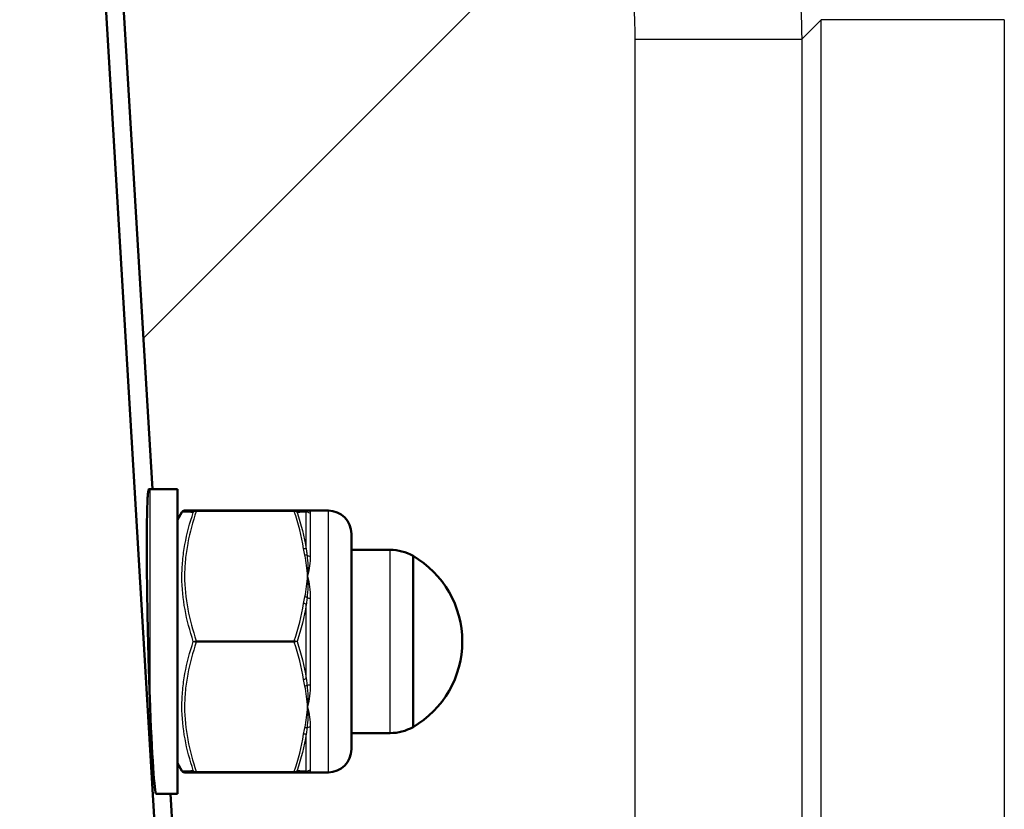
# Model space of a CAD drawing. Header units: millimetres. Extents: x 196 to 2279, y -1387 to 2348.
# Tile 82 of 89: x 509 to 573, y 1623 to 1674. Entities that reach past the tile are written whole.
import ezdxf

# ---------------------------------------------------------------- set-up
doc = ezdxf.new("R2010")
doc.units = ezdxf.units.MM
doc.header["$LTSCALE"] = 0.75
doc.layers.add('Visible', color=7, linetype='Continuous', lineweight=50)
doc.layers.add('Visible Narrow', color=7, linetype='Continuous', lineweight=25)

msp = doc.modelspace()

# ---------------------------------------------------------------- linework, layer by layer
at = {"layer": 'Visible', "extrusion": (0, 1, -2.966e-13)}
for p, q in [((524.924, 1498.805, -556.942), (483.367, 2196.115, 278.485)), ((517.453, 1643.666, -423.027), (484.538, 2195.965, 238.667)), ((517.28, 1643.666, -415.068), (519.08, 1643.666, -415.068)), ((519.08, 1641.666, -415.068), (519.369, 1642.166, -415.068)), ((520.3, 1642.266, -410.219), (526.66, 1642.266, -410.219)), ((527.534, 1642.266, -415.068), (528.88, 1642.266, -415.068)), ((532.896, 1639.716, -415.068), (530.38, 1639.716, -415.068)), ((532.896, 1627.816, -415.068), (530.38, 1627.816, -415.068)), ((519.08, 1625.866, -415.068), (519.369, 1625.365, -415.068)), ((519.542, 1625.266, -415.068), (519.541, 1625.266, -415.068)), ((526.66, 1625.266, -410.219), (520.3, 1625.266, -410.219)), ((527.534, 1625.266, -415.068), (528.88, 1625.266, -415.068)), ((517.704, 1623.866, -415.068), (519.08, 1623.866, -415.068)), ((520.685, 1589.443, -487.989), (518.633, 1623.866, -446.749))]:
    msp.add_line(p, q, dxfattribs=at)
at = {"layer": 'Visible', "extrusion": (0, -2.966e-13, -1)}
for centre, radius, start, end in [((-517.28, 1643.466, 415.068), 0.2, 72.4977, 90), ((-528.88, 1640.766, 415.068), 1.5, 90, 180), ((-532.896, 1636.716, 415.068), 3, 90, 119.65979), ((-531.155, 1633.766, 415.068), 6.425, 120.1304, 239.8696), ((-532.896, 1630.816, 415.068), 3, 240.34021, 270), ((-528.88, 1626.766, 415.068), 1.5, 180, 270)]:
    msp.add_arc(centre, radius, start, end, dxfattribs=at)
at = {"layer": 'Visible', "extrusion": (-1, 0, 0)}
for centre, radius in [((-1633.766, -415.068, -519.08), 9.9), ((-1633.766, -415.068, -534.38), 5.557)]:
    msp.add_arc(centre, radius, 0, 180, dxfattribs=at)
at = {"layer": 'Visible', "extrusion": (1, 0, 0)}
msp.add_arc((1633.766, -415.068, 530.38), 7, 0, 180, dxfattribs=at)
at = {"layer": 'Visible', "extrusion": (0.999272, 0.024453, 0.029297)}
msp.add_ellipse((517.462, 1633.766, -415.068), major_axis=(-0.378, 6.344, 7.6), ratio=0.999272, start_param=1.068889, end_param=2.266326, dxfattribs=at)
msp.add_open_spline([(517.28, 1630.155, -405.85), (517.278, 1630.219, -405.825), (517.276, 1630.284, -405.801), (517.261, 1630.701, -405.648), (517.249, 1631.067, -405.538), (517.225, 1631.809, -405.364), (517.214, 1632.186, -405.299), (517.194, 1632.929, -405.216), (517.184, 1633.296, -405.198), (517.171, 1633.852, -405.199), (517.166, 1634.067, -405.207), (517.156, 1634.506, -405.237), (517.151, 1634.729, -405.26), (517.142, 1635.174, -405.323), (517.138, 1635.396, -405.361), (517.13, 1635.826, -405.452), (517.126, 1636.034, -405.504), (517.118, 1636.559, -405.651), (517.113, 1636.896, -405.765), (517.104, 1637.57, -406.035), (517.1, 1637.906, -406.191), (517.095, 1638.558, -406.541), (517.093, 1638.875, -406.733), (517.09, 1639.475, -407.142), (517.089, 1639.759, -407.358), (517.089, 1640.281, -407.793), (517.09, 1640.543, -408.034), (517.093, 1641.053, -408.551), (517.095, 1641.299, -408.828), (517.1, 1641.76, -409.408), (517.104, 1641.974, -409.711), (517.113, 1642.36, -410.325), (517.118, 1642.532, -410.636), (517.126, 1642.77, -411.126), (517.13, 1642.859, -411.322), (517.138, 1643.025, -411.729), (517.142, 1643.103, -411.94), (517.151, 1643.243, -412.367), (517.156, 1643.306, -412.583), (517.166, 1643.415, -413.008), (517.171, 1643.46, -413.219), (517.184, 1643.561, -413.765), (517.194, 1643.609, -414.13), (517.209, 1643.647, -414.69), (517.214, 1643.655, -414.879), (517.22, 1643.656, -415.068)], degree=3, knots=[1.975953, 1.975953, 1.975953, 1.975953, 1.995617, 1.995617, 2.100986, 2.100986, 2.206355, 2.206355, 2.311724, 2.311724, 2.373247, 2.373247, 2.434769, 2.434769, 2.496291, 2.496291, 2.557814, 2.557814, 2.659802, 2.659802, 2.761791, 2.761791, 2.86378, 2.86378, 2.965768, 2.965768, 3.067757, 3.067757, 3.169746, 3.169746, 3.271734, 3.271734, 3.373723, 3.373723, 3.435245, 3.435245, 3.496768, 3.496768, 3.55829, 3.55829, 3.619813, 3.619813, 3.725182, 3.725182, 3.777881, 3.777881, 3.777881, 3.777881], dxfattribs=at)
at = {"layer": 'Visible'}
for points, knots in [([(519.369, 1642.166, -415.068), (519.38, 1642.185, -415.068), (519.394, 1642.201, -415.068), (519.426, 1642.23, -415.068), (519.445, 1642.242, -415.068), (519.485, 1642.258, -415.068), (519.506, 1642.264, -415.068), (519.533, 1642.265, -415.068), (519.537, 1642.266, -415.068), (519.542, 1642.266, -415.068)], [0.00008058, 0.00008058, 0.00008058, 0.00008058, 0.00644198, 0.00644198, 0.01294518, 0.01294518, 0.01944618, 0.01944618, 0.02085688, 0.02085688, 0.02085688, 0.02085688]), ([(519.542, 1642.266, -415.068), (519.542, 1642.266, -414.253), (519.614, 1642.266, -413.428), (519.746, 1642.266, -412.619), (519.749, 1642.266, -412.605), (519.751, 1642.266, -412.59), (519.753, 1642.266, -412.575), (519.886, 1642.266, -411.78), (520.074, 1642.266, -410.996), (520.3, 1642.266, -410.219)], [0.005007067, 0.005007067, 0.005007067, 0.005007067, 0.00747177, 0.00747177, 0.00747177, 0.007516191, 0.007516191, 0.007516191, 0.009942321, 0.009942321, 0.009942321, 0.009942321]), ([(519.541, 1625.266, -415.068), (519.528, 1625.266, -415.068), (519.515, 1625.267, -415.068), (519.489, 1625.272, -415.068), (519.476, 1625.276, -415.068), (519.44, 1625.292, -415.068), (519.417, 1625.307, -415.068), (519.387, 1625.338, -415.068), (519.377, 1625.351, -415.068), (519.369, 1625.365, -415.068)], [0, 0, 0, 0, 0.00392444, 0.00392444, 0.00784888, 0.00784888, 0.0158148, 0.0158148, 0.02064613, 0.02064613, 0.02064613, 0.02064613]), ([(520.3, 1625.266, -410.219), (520.074, 1625.266, -410.996), (519.885, 1625.266, -411.781), (519.753, 1625.266, -412.577), (519.751, 1625.266, -412.59), (519.749, 1625.266, -412.602), (519.747, 1625.266, -412.615), (519.615, 1625.266, -413.424), (519.542, 1625.266, -414.247), (519.542, 1625.266, -415.068)], [0.000059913, 0.000059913, 0.000059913, 0.000059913, 0.002479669, 0.002479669, 0.002479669, 0.002518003, 0.002518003, 0.002518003, 0.00497482, 0.00497482, 0.00497482, 0.00497482])]:
    msp.add_open_spline(points, degree=3, knots=knots, dxfattribs=at)
at = {"layer": 'Visible', "extrusion": (5.14e-14, 1, -2.326e-13)}
for points in [[(526.66, 1642.266, -410.219), (526.928, 1642.266, -411.137), (527.142, 1642.266, -412.067), (527.274, 1642.266, -413.016)], [(527.274, 1625.266, -413.016), (527.142, 1625.266, -412.067), (526.928, 1625.266, -411.137), (526.66, 1625.266, -410.219)]]:
    msp.add_open_spline(points, degree=3, dxfattribs=at)
at = {"layer": 'Visible', "extrusion": (-1.88837e-11, -1, -2.6172e-12)}
for points in [[(527.274, 1642.266, -413.016), (527.297, 1642.266, -413.179), (527.323, 1642.266, -413.341), (527.353, 1642.266, -413.502)], [(527.353, 1625.266, -413.502), (527.323, 1625.266, -413.341), (527.297, 1625.266, -413.179), (527.274, 1625.266, -413.016)]]:
    msp.add_open_spline(points, degree=3, dxfattribs=at)
at = {"layer": 'Visible', "extrusion": (2.1237e-12, 1, -4.58e-14)}
msp.add_open_spline([(527.353, 1642.266, -413.502), (527.449, 1642.266, -414.02), (527.505, 1642.266, -414.544), (527.534, 1642.266, -415.068)], degree=3, dxfattribs=at)
at = {"layer": 'Visible', "extrusion": (2.1255e-12, 1, -4.56e-14)}
msp.add_open_spline([(527.534, 1625.266, -415.068), (527.505, 1625.266, -414.543), (527.449, 1625.266, -414.019), (527.353, 1625.266, -413.502)], degree=3, dxfattribs=at)
at = {"layer": 'Visible Narrow', "extrusion": (0, 1, -2.966e-13)}
for p, q in [((546.599, 1683.203, -916.141), (516.869, 1653.473, -911.729)), ((560.892, 1674.155, -948.225), (559.626, 1672.889, -928.23)), ((560.892, 1492.772, -948.225), (560.892, 1674.155, -948.225)), ((572.787, 1674.155, -960.099), (572.787, 1492.772, -960.099)), ((548.816, 1494.038, -916.471), (548.816, 1672.889, -916.471)), ((559.626, 1672.889, -928.23), (559.626, 1494.038, -928.23)), ((526.66, 1642.216, -410.132), (520.3, 1642.216, -410.132)), ((520.3, 1633.816, -405.282), (526.66, 1633.816, -405.282)), ((526.66, 1633.716, -405.282), (520.3, 1633.716, -405.282)), ((520.3, 1625.316, -410.132), (526.66, 1625.316, -410.132))]:
    msp.add_line(p, q, dxfattribs=at)
for centre, start, end in [((-573.567, -947.423, 1674.155), 273.521, 356.376), ((-546.951, -929.033, 1672.889), 98.443, 176.376)]:
    msp.add_arc(centre, 12.7, start, end, dxfattribs=at)
at = {"layer": 'Visible Narrow', "extrusion": (1, 0, 0)}
for centre, radius, start, end in [((1633.766, -415.068, 517.28), 9.9, 0, 111.3919), ((1642.166, -410.219, 520.3), 0.1, 0.00007, 59.99997), ((1633.766, -415.068, 527.707), 8.5, 10.68575, 49.31426), ((1633.766, -415.068, 527.707), 8.5, 70.68574, 109.31426), ((1633.766, -405.369, 520.3), 0.1, 60.00003, 119.99998), ((1633.766, -415.068, 527.707), 8.5, 130.68574, 169.31426), ((1625.366, -410.219, 520.3), 0.1, 120.00003, 179.99996)]:
    msp.add_arc(centre, radius, start, end, dxfattribs=at)
at = {"layer": 'Visible Narrow', "extrusion": (1, 5.329e-13, 2.9943e-12)}
msp.add_arc((1642.166, -410.219, 526.66), 0.1, 0.00001, 59.99999, dxfattribs=at)
at = {"layer": 'Visible Narrow', "extrusion": (-0.137281, -1.1824e-12, 0.990532)}
msp.add_arc((-1642.066, 465.582, -481.49), 0.2, 119.03738, 180, dxfattribs=at)
at = {"layer": 'Visible Narrow', "extrusion": (-0.182291, -3.1041e-12, 0.983245)}
msp.add_arc((-1642.066, 443.14, -502.705), 0.2, 134.0111, 180, dxfattribs=at)
at = {"layer": 'Visible Narrow', "extrusion": (-1, 0, 0)}
for centre, radius, start, end in [((-1633.766, -415.068, -527.447), 8.65, 133.88956, 166.11044), ((-1633.766, -415.068, -528.88), 8.5, 0, 180), ((-1633.766, -415.068, -532.896), 5.95, 0, 180), ((-1633.766, -415.068, -527.447), 8.65, 73.88956, 106.11044), ((-1633.766, -415.068, -527.447), 8.65, 13.88956, 46.11044)]:
    msp.add_arc(centre, radius, start, end, dxfattribs=at)
at = {"layer": 'Visible Narrow', "extrusion": (9.245e-13, -0.185422, 0.982659)}
msp.add_arc((527.707, 1537.271, -710.807), 0.3, 224.99611, 270, dxfattribs=at)
at = {"layer": 'Visible Narrow', "extrusion": (0.137281, -0.857826, 0.495266)}
msp.add_arc((779.759, 405.38, -1536.704), 0.2, 24.50562, 85.46824, dxfattribs=at)
at = {"layer": 'Visible Narrow', "extrusion": (0.182291, -0.851515, 0.491622)}
msp.add_arc((858.826, 377.908, -1500.641), 0.2, 38.00309, 83.99199, dxfattribs=at)
at = {"layer": 'Visible Narrow', "extrusion": (4.1573e-12, -0.758297, 0.65191)}
msp.add_arc((527.707, 759.123, -1509.466), 0.3, 224.99611, 270, dxfattribs=at)
at = {"layer": 'Visible Narrow', "extrusion": (-0.182291, -0.851515, 0.491622)}
msp.add_arc((173.08, 486.511, -1689.824), 0.2, 50.01911, 96.00801, dxfattribs=at)
at = {"layer": 'Visible Narrow', "extrusion": (-0.137281, -0.857826, 0.495266)}
msp.add_arc((262.101, 487.958, -1677.408), 0.2, 33.56914, 94.53176, dxfattribs=at)
at = {"layer": 'Visible Narrow', "extrusion": (-1.404e-13, -0.943719, 0.330749)}
msp.add_arc((527.707, 157.459, -1679.099), 0.3, 224.99611, 270, dxfattribs=at)
at = {"layer": 'Visible Narrow', "extrusion": (1, -2.3267e-12, 1.9587e-12)}
msp.add_arc((1633.766, -405.369, 526.66), 0.1, 60.00001, 119.99999, dxfattribs=at)
at = {"layer": 'Visible Narrow', "extrusion": (0.137281, -0.857826, -0.495266)}
msp.add_arc((778.447, -1110.006, -1125.565), 0.2, 33.56914, 94.53176, dxfattribs=at)
at = {"layer": 'Visible Narrow', "extrusion": (0.182291, -0.851515, -0.491622)}
msp.add_arc((857.089, -1084.289, -1092.527), 0.2, 50.01911, 96.00801, dxfattribs=at)
at = {"layer": 'Visible Narrow', "extrusion": (3.4591e-12, -0.943719, -0.330749)}
msp.add_arc((527.707, -923.274, -1404.532), 0.3, 224.99611, 270, dxfattribs=at)
at = {"layer": 'Visible Narrow', "extrusion": (-0.137281, -0.857826, -0.495266)}
msp.add_arc((263.413, -1192.584, -1266.269), 0.2, 24.50562, 85.46824, dxfattribs=at)
at = {"layer": 'Visible Narrow', "extrusion": (-0.182291, -0.851515, -0.491622)}
msp.add_arc((174.818, -1192.893, -1281.71), 0.2, 38.00309, 83.99199, dxfattribs=at)
at = {"layer": 'Visible Narrow', "extrusion": (4.759e-13, -0.758297, -0.65191)}
msp.add_arc((527.707, -1371.013, -968.292), 0.3, 224.99611, 270, dxfattribs=at)
at = {"layer": 'Visible Narrow', "extrusion": (1, 3.315e-13, -8.342e-13)}
msp.add_arc((1625.366, -410.219, 526.66), 0.1, 120.00001, 179.99999, dxfattribs=at)
at = {"layer": 'Visible Narrow', "extrusion": (-0.137281, 3.06e-13, 0.990532)}
msp.add_arc((-1625.466, 465.582, -481.49), 0.2, 0, 60.96262, dxfattribs=at)
at = {"layer": 'Visible Narrow', "extrusion": (-0.182291, -8.049e-13, 0.983245)}
msp.add_arc((-1625.466, 443.14, -502.705), 0.2, 360, 45.9889, dxfattribs=at)
at = {"layer": 'Visible Narrow', "extrusion": (-1.3555e-12, -0.185422, -0.982659)}
msp.add_arc((527.707, -1673.597, 104.934), 0.3, 224.99611, 270, dxfattribs=at)
at = {"layer": 'Visible Narrow', "extrusion": (-0.078403, 0.020798, -0.996705)}
msp.add_open_spline([(556.294, 1688.354, -927.645), (557.377, 1685.951, -927.781), (558.217, 1683.407, -927.9), (558.779, 1680.801, -927.998), (559.34, 1678.196, -928.097), (559.623, 1675.529, -928.175), (559.626, 1672.889, -928.23)], degree=3, knots=[6.1516021, 6.1516021, 6.1516021, 6.1516021, 6.3608637, 6.3608637, 6.3608637, 6.5701254, 6.5701254, 6.5701254, 6.5701254], dxfattribs=at)
at = {"layer": 'Visible Narrow', "extrusion": (-0.146825, 2.41e-14, -0.989162)}
msp.add_open_spline([(548.816, 1672.889, -916.471), (548.816, 1674.651, -916.471), (548.629, 1676.43, -916.443), (548.256, 1678.168, -916.387), (547.882, 1679.906, -916.332), (547.322, 1681.602, -916.249), (546.599, 1683.203, -916.141)], degree=3, knots=[5.9962452, 5.9962452, 5.9962452, 5.9962452, 6.2055069, 6.2055069, 6.2055069, 6.4147685, 6.4147685, 6.4147685, 6.4147685], dxfattribs=at)
at = {"layer": 'Visible Narrow'}
for points, knots in [([(520.11, 1633.766, -405.384), (519.884, 1634.45, -405.776), (519.698, 1635.14, -406.17), (519.441, 1636.533, -406.968), (519.37, 1637.236, -407.372), (519.368, 1638.302, -407.988), (519.385, 1638.659, -408.195), (519.452, 1639.369, -408.606), (519.502, 1639.722, -408.811), (519.696, 1640.776, -409.424), (519.883, 1641.468, -409.828), (520.11, 1642.152, -410.226)], [0, 0, 0, 0, 0.002438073, 0.002438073, 0.004876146, 0.004876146, 0.006095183, 0.006095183, 0.007314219, 0.007314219, 0.009752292, 0.009752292, 0.009752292, 0.009752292]), ([(520.11, 1642.152, -410.226), (519.884, 1642.156, -411.017), (519.697, 1642.159, -411.815), (519.439, 1642.164, -413.432), (519.369, 1642.166, -414.254), (519.369, 1642.166, -415.068)], [0, 0, 0, 0, 0.002457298, 0.002457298, 0.004908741, 0.004908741, 0.004908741, 0.004908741]), ([(520.3, 1642.216, -410.132), (520.073, 1641.54, -409.742), (519.884, 1640.859, -409.349), (519.753, 1640.169, -408.951), (519.75, 1640.158, -408.944), (519.748, 1640.147, -408.938), (519.746, 1640.136, -408.932), (519.681, 1639.793, -408.733), (519.631, 1639.448, -408.534), (519.596, 1639.1, -408.333), (519.596, 1639.093, -408.329), (519.595, 1639.086, -408.325), (519.594, 1639.078, -408.321), (519.56, 1638.726, -408.117), (519.542, 1638.369, -407.911), (519.542, 1638.014, -407.706), (519.542, 1637.297, -407.292), (519.615, 1636.589, -406.884), (519.747, 1635.889, -406.48), (519.749, 1635.882, -406.475), (519.75, 1635.874, -406.471), (519.752, 1635.867, -406.467), (519.883, 1635.176, -406.068), (520.072, 1634.494, -405.674), (520.3, 1633.816, -405.282)], [0.000059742, 0.000059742, 0.000059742, 0.000059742, 0.002480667, 0.002480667, 0.002480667, 0.002519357, 0.002519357, 0.002519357, 0.003724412, 0.003724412, 0.003724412, 0.003749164, 0.003749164, 0.003749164, 0.004971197, 0.004971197, 0.004971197, 0.007438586, 0.007438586, 0.007438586, 0.007465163, 0.007465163, 0.007465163, 0.009898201, 0.009898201, 0.009898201, 0.009898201]), ([(520.3, 1642.216, -410.132), (520.259, 1642.221, -410.135), (520.22, 1642.216, -410.147), (520.187, 1642.204, -410.164), (520.154, 1642.192, -410.181), (520.128, 1642.174, -410.202), (520.11, 1642.152, -410.226)], [0.0000000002, 0.0000000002, 0.0000000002, 0.0000000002, 0.0001165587, 0.0001165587, 0.0001165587, 0.0002331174, 0.0002331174, 0.0002331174, 0.0002331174]), ([(526.66, 1642.266, -410.219), (526.701, 1642.266, -410.213), (526.74, 1642.253, -410.211), (526.773, 1642.232, -410.213), (526.806, 1642.212, -410.214), (526.832, 1642.184, -410.219), (526.85, 1642.152, -410.226)], [0, 0, 0, 0, 0.0001165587, 0.0001165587, 0.0001165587, 0.0002331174, 0.0002331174, 0.0002331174, 0.0002331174]), ([(527.495, 1642.205, -413.476), (527.48, 1642.195, -413.344), (527.467, 1642.183, -413.212), (527.455, 1642.171, -413.079), (527.452, 1642.168, -413.05), (527.45, 1642.165, -413.021), (527.447, 1642.163, -412.992)], [0, 0, 0, 0, 0.000400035, 0.000400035, 0.000400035, 0.0004882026, 0.0004882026, 0.0004882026, 0.0004882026]), ([(527.447, 1639.762, -408.835), (527.458, 1639.654, -408.757), (527.471, 1639.546, -408.681), (527.485, 1639.436, -408.606), (527.488, 1639.412, -408.589), (527.492, 1639.388, -408.573), (527.495, 1639.364, -408.556)], [0, 0, 0, 0, 0.0004000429, 0.0004000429, 0.0004000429, 0.0004882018, 0.0004882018, 0.0004882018, 0.0004882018]), ([(527.707, 1639.307, -408.623), (527.707, 1639.105, -408.449), (527.688, 1638.897, -408.287), (527.658, 1638.682, -408.134), (527.627, 1638.466, -407.981), (527.584, 1638.242, -407.838), (527.534, 1638.016, -407.707)], [0, 0, 0, 0, 0.000794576, 0.000794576, 0.000794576, 0.001593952, 0.001593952, 0.001593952, 0.001593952]), ([(527.495, 1636.606, -406.964), (527.48, 1636.487, -406.906), (527.467, 1636.366, -406.85), (527.455, 1636.246, -406.795), (527.452, 1636.219, -406.782), (527.45, 1636.193, -406.77), (527.447, 1636.166, -406.758)], [0, 0, 0, 0, 0.000400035, 0.000400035, 0.000400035, 0.0004882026, 0.0004882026, 0.0004882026, 0.0004882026]), ([(520.11, 1625.379, -410.226), (519.884, 1626.06, -409.829), (519.698, 1626.747, -409.429), (519.441, 1628.134, -408.622), (519.37, 1628.836, -408.215), (519.368, 1629.902, -407.6), (519.385, 1630.259, -407.394), (519.452, 1630.97, -406.985), (519.502, 1631.324, -406.781), (519.696, 1632.383, -406.175), (519.883, 1633.078, -405.777), (520.11, 1633.766, -405.384)], [0, 0, 0, 0, 0.002438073, 0.002438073, 0.004876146, 0.004876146, 0.006095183, 0.006095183, 0.007314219, 0.007314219, 0.009752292, 0.009752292, 0.009752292, 0.009752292]), ([(520.3, 1633.716, -405.282), (520.073, 1633.04, -405.672), (519.884, 1632.359, -406.066), (519.753, 1631.669, -406.464), (519.75, 1631.658, -406.47), (519.748, 1631.647, -406.476), (519.746, 1631.636, -406.483), (519.681, 1631.293, -406.681), (519.631, 1630.948, -406.88), (519.596, 1630.6, -407.081), (519.596, 1630.593, -407.085), (519.595, 1630.586, -407.089), (519.594, 1630.578, -407.094), (519.56, 1630.226, -407.297), (519.542, 1629.869, -407.503), (519.542, 1629.514, -407.708), (519.542, 1628.797, -408.122), (519.615, 1628.089, -408.531), (519.747, 1627.389, -408.935), (519.749, 1627.382, -408.939), (519.75, 1627.374, -408.944), (519.752, 1627.367, -408.948), (519.883, 1626.676, -409.346), (520.072, 1625.994, -409.741), (520.3, 1625.316, -410.132)], [0.000059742, 0.000059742, 0.000059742, 0.000059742, 0.002480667, 0.002480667, 0.002480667, 0.002519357, 0.002519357, 0.002519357, 0.003724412, 0.003724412, 0.003724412, 0.003749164, 0.003749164, 0.003749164, 0.004971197, 0.004971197, 0.004971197, 0.007438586, 0.007438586, 0.007438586, 0.007465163, 0.007465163, 0.007465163, 0.009898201, 0.009898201, 0.009898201, 0.009898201]), ([(520.3, 1633.716, -405.282), (520.259, 1633.721, -405.279), (520.22, 1633.728, -405.289), (520.187, 1633.737, -405.308), (520.154, 1633.746, -405.327), (520.128, 1633.756, -405.353), (520.11, 1633.766, -405.384)], [0.0000000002, 0.0000000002, 0.0000000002, 0.0000000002, 0.0001165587, 0.0001165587, 0.0001165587, 0.0002331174, 0.0002331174, 0.0002331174, 0.0002331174]), ([(526.66, 1633.816, -405.282), (526.701, 1633.811, -405.279), (526.74, 1633.803, -405.289), (526.773, 1633.794, -405.308), (526.806, 1633.785, -405.327), (526.832, 1633.775, -405.353), (526.85, 1633.766, -405.384)], [0, 0, 0, 0, 0.0001165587, 0.0001165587, 0.0001165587, 0.0002331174, 0.0002331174, 0.0002331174, 0.0002331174]), ([(527.447, 1631.365, -406.758), (527.458, 1631.244, -406.813), (527.471, 1631.124, -406.869), (527.485, 1631.004, -406.926), (527.488, 1630.978, -406.939), (527.492, 1630.951, -406.951), (527.495, 1630.925, -406.964)], [0, 0, 0, 0, 0.0004000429, 0.0004000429, 0.0004000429, 0.0004882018, 0.0004882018, 0.0004882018, 0.0004882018]), ([(527.707, 1630.954, -407.047), (527.707, 1630.703, -407.135), (527.688, 1630.458, -407.234), (527.658, 1630.219, -407.344), (527.627, 1629.978, -407.454), (527.584, 1629.742, -407.576), (527.534, 1629.516, -407.707)], [0, 0, 0, 0, 0.000794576, 0.000794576, 0.000794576, 0.001593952, 0.001593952, 0.001593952, 0.001593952]), ([(527.495, 1628.167, -408.556), (527.48, 1628.058, -408.631), (527.467, 1627.949, -408.707), (527.455, 1627.84, -408.784), (527.452, 1627.816, -408.801), (527.45, 1627.793, -408.818), (527.447, 1627.769, -408.835)], [0, 0, 0, 0, 0.000400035, 0.000400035, 0.000400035, 0.0004882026, 0.0004882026, 0.0004882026, 0.0004882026]), ([(519.369, 1625.366, -415.068), (519.369, 1625.366, -414.252), (519.439, 1625.367, -413.434), (519.697, 1625.372, -411.815), (519.884, 1625.375, -411.016), (520.11, 1625.379, -410.226)], [0.004903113, 0.004903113, 0.004903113, 0.004903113, 0.007344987, 0.007344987, 0.009793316, 0.009793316, 0.009793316, 0.009793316]), ([(520.3, 1625.266, -410.219), (520.259, 1625.266, -410.213), (520.22, 1625.278, -410.211), (520.187, 1625.299, -410.213), (520.154, 1625.319, -410.214), (520.128, 1625.347, -410.219), (520.11, 1625.379, -410.226)], [0.0000000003, 0.0000000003, 0.0000000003, 0.0000000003, 0.0001165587, 0.0001165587, 0.0001165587, 0.0002331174, 0.0002331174, 0.0002331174, 0.0002331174]), ([(526.66, 1625.316, -410.132), (526.701, 1625.311, -410.135), (526.74, 1625.315, -410.147), (526.773, 1625.327, -410.164), (526.806, 1625.339, -410.181), (526.832, 1625.357, -410.202), (526.85, 1625.379, -410.226)], [0, 0, 0, 0, 0.0001165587, 0.0001165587, 0.0001165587, 0.0002331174, 0.0002331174, 0.0002331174, 0.0002331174]), ([(527.447, 1625.368, -412.992), (527.458, 1625.356, -413.124), (527.471, 1625.344, -413.256), (527.485, 1625.333, -413.389), (527.488, 1625.331, -413.418), (527.492, 1625.329, -413.447), (527.495, 1625.327, -413.476)], [0, 0, 0, 0, 0.0004000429, 0.0004000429, 0.0004000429, 0.0004882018, 0.0004882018, 0.0004882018, 0.0004882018]), ([(527.707, 1625.413, -413.492), (527.707, 1625.364, -413.754), (527.688, 1625.327, -414.015), (527.658, 1625.302, -414.278), (527.627, 1625.278, -414.542), (527.584, 1625.266, -414.807), (527.534, 1625.266, -415.068)], [0, 0, 0, 0, 0.000794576, 0.000794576, 0.000794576, 0.001593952, 0.001593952, 0.001593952, 0.001593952])]:
    msp.add_open_spline(points, degree=3, knots=knots, dxfattribs=at)
for points in [[(520.11, 1642.152, -410.226), (520.148, 1642.219, -410.211), (520.223, 1642.266, -410.208), (520.3, 1642.266, -410.219)], [(526.85, 1642.152, -410.226), (526.812, 1642.198, -410.176), (526.738, 1642.225, -410.137), (526.66, 1642.216, -410.132)], [(527.447, 1642.163, -412.992), (527.319, 1642.16, -412.056), (527.11, 1642.156, -411.134), (526.85, 1642.152, -410.226)], [(526.85, 1642.152, -410.226), (527.11, 1641.368, -409.769), (527.319, 1640.571, -409.304), (527.447, 1639.762, -408.835)], [(527.534, 1642.266, -415.068), (527.556, 1642.266, -414.537), (527.552, 1642.246, -414.004), (527.495, 1642.205, -413.476)], [(527.534, 1642.266, -415.068), (527.633, 1642.266, -414.545), (527.707, 1642.217, -414.017), (527.707, 1642.118, -413.492)], [(527.495, 1639.364, -408.556), (527.552, 1638.928, -408.257), (527.556, 1638.476, -407.973), (527.534, 1638.016, -407.707)], [(527.534, 1638.016, -407.707), (527.556, 1637.555, -407.441), (527.552, 1637.084, -407.192), (527.495, 1636.606, -406.964)], [(527.534, 1638.016, -407.707), (527.633, 1637.562, -407.446), (527.707, 1637.081, -407.223), (527.707, 1636.577, -407.047)], [(527.447, 1636.166, -406.758), (527.319, 1635.354, -406.292), (527.11, 1634.554, -405.835), (526.85, 1633.766, -405.384)], [(520.11, 1633.766, -405.384), (520.148, 1633.786, -405.319), (520.223, 1633.806, -405.277), (520.3, 1633.816, -405.282)], [(526.85, 1633.766, -405.384), (526.812, 1633.745, -405.319), (526.738, 1633.725, -405.277), (526.66, 1633.716, -405.282)], [(526.85, 1633.766, -405.384), (527.11, 1632.977, -405.835), (527.319, 1632.177, -406.293), (527.447, 1631.365, -406.758)], [(527.495, 1630.925, -406.964), (527.552, 1630.448, -407.192), (527.556, 1629.976, -407.441), (527.534, 1629.516, -407.707)], [(527.534, 1629.516, -407.707), (527.556, 1629.055, -407.973), (527.552, 1628.603, -408.257), (527.495, 1628.167, -408.556)], [(527.534, 1629.516, -407.707), (527.633, 1629.062, -407.969), (527.707, 1628.629, -408.275), (527.707, 1628.224, -408.623)], [(527.447, 1627.769, -408.835), (527.319, 1626.96, -409.305), (527.11, 1626.163, -409.769), (526.85, 1625.379, -410.226)], [(520.11, 1625.379, -410.226), (520.148, 1625.333, -410.176), (520.223, 1625.306, -410.137), (520.3, 1625.316, -410.132)], [(526.85, 1625.379, -410.226), (526.812, 1625.312, -410.211), (526.738, 1625.266, -410.208), (526.66, 1625.266, -410.219)], [(526.85, 1625.379, -410.226), (527.11, 1625.375, -411.134), (527.319, 1625.371, -412.056), (527.447, 1625.368, -412.992)], [(527.495, 1625.327, -413.476), (527.552, 1625.285, -414.004), (527.556, 1625.266, -414.537), (527.534, 1625.266, -415.068)]]:
    msp.add_open_spline(points, degree=3, dxfattribs=at)
at = {"layer": 'Visible Narrow', "extrusion": (-3.268e-12, -0.5, -0.866025)}
msp.add_open_spline([(527.274, 1639.793, -408.733), (527.142, 1640.615, -409.208), (526.928, 1641.42, -409.673), (526.66, 1642.216, -410.132)], degree=3, dxfattribs=at)
at = {"layer": 'Visible Narrow', "extrusion": (3.77901e-11, 0.5, 0.866025)}
msp.add_open_spline([(527.353, 1639.372, -408.49), (527.323, 1639.512, -408.571), (527.297, 1639.652, -408.652), (527.274, 1639.793, -408.733)], degree=3, dxfattribs=at)
at = {"layer": 'Visible Narrow', "extrusion": (7.8655e-12, -0.5, -0.866025)}
msp.add_open_spline([(527.534, 1638.016, -407.707), (527.505, 1638.47, -407.97), (527.449, 1638.924, -408.232), (527.353, 1639.372, -408.49)], degree=3, dxfattribs=at)
at = {"layer": 'Visible Narrow', "extrusion": (1.66836e-11, -0.5, -0.866025)}
msp.add_open_spline([(527.353, 1636.659, -406.924), (527.449, 1637.107, -407.183), (527.505, 1637.561, -407.445), (527.534, 1638.016, -407.707)], degree=3, dxfattribs=at)
at = {"layer": 'Visible Narrow', "extrusion": (1.78477e-11, 0.5, 0.866025)}
msp.add_open_spline([(527.274, 1636.238, -406.681), (527.297, 1636.379, -406.762), (527.323, 1636.519, -406.843), (527.353, 1636.659, -406.924)], degree=3, dxfattribs=at)
at = {"layer": 'Visible Narrow', "extrusion": (-5.0476e-12, -0.5, -0.866025)}
msp.add_open_spline([(526.66, 1633.816, -405.282), (526.928, 1634.611, -405.742), (527.142, 1635.417, -406.207), (527.274, 1636.238, -406.681)], degree=3, dxfattribs=at)
at = {"layer": 'Visible Narrow', "extrusion": (-2.9942e-12, 0.5, -0.866025)}
msp.add_open_spline([(527.274, 1631.293, -406.681), (527.142, 1632.115, -406.207), (526.928, 1632.92, -405.742), (526.66, 1633.716, -405.282)], degree=3, dxfattribs=at)
at = {"layer": 'Visible Narrow', "extrusion": (1.83018e-11, -0.5, 0.866025)}
msp.add_open_spline([(527.353, 1630.872, -406.924), (527.323, 1631.012, -406.843), (527.297, 1631.152, -406.762), (527.274, 1631.293, -406.681)], degree=3, dxfattribs=at)
at = {"layer": 'Visible Narrow', "extrusion": (7.6338e-12, 0.5, -0.866025)}
msp.add_open_spline([(527.534, 1629.516, -407.707), (527.505, 1629.97, -407.445), (527.449, 1630.424, -407.183), (527.353, 1630.872, -406.924)], degree=3, dxfattribs=at)
at = {"layer": 'Visible Narrow', "extrusion": (1.8288e-12, 0.5, -0.866025)}
msp.add_open_spline([(527.353, 1628.159, -408.49), (527.449, 1628.607, -408.232), (527.505, 1629.061, -407.97), (527.534, 1629.516, -407.707)], degree=3, dxfattribs=at)
at = {"layer": 'Visible Narrow', "extrusion": (1.0094e-12, 0.5, -0.866025)}
msp.add_open_spline([(526.66, 1625.316, -410.132), (526.928, 1626.111, -409.673), (527.142, 1626.917, -409.208), (527.274, 1627.738, -408.733)], degree=3, dxfattribs=at)
at = {"layer": 'Visible Narrow', "extrusion": (5.70078e-11, -0.5, 0.866025)}
msp.add_open_spline([(527.274, 1627.738, -408.733), (527.297, 1627.879, -408.652), (527.323, 1628.019, -408.571), (527.353, 1628.159, -408.49)], degree=3, dxfattribs=at)

doc.saveas('drawing.dxf')
